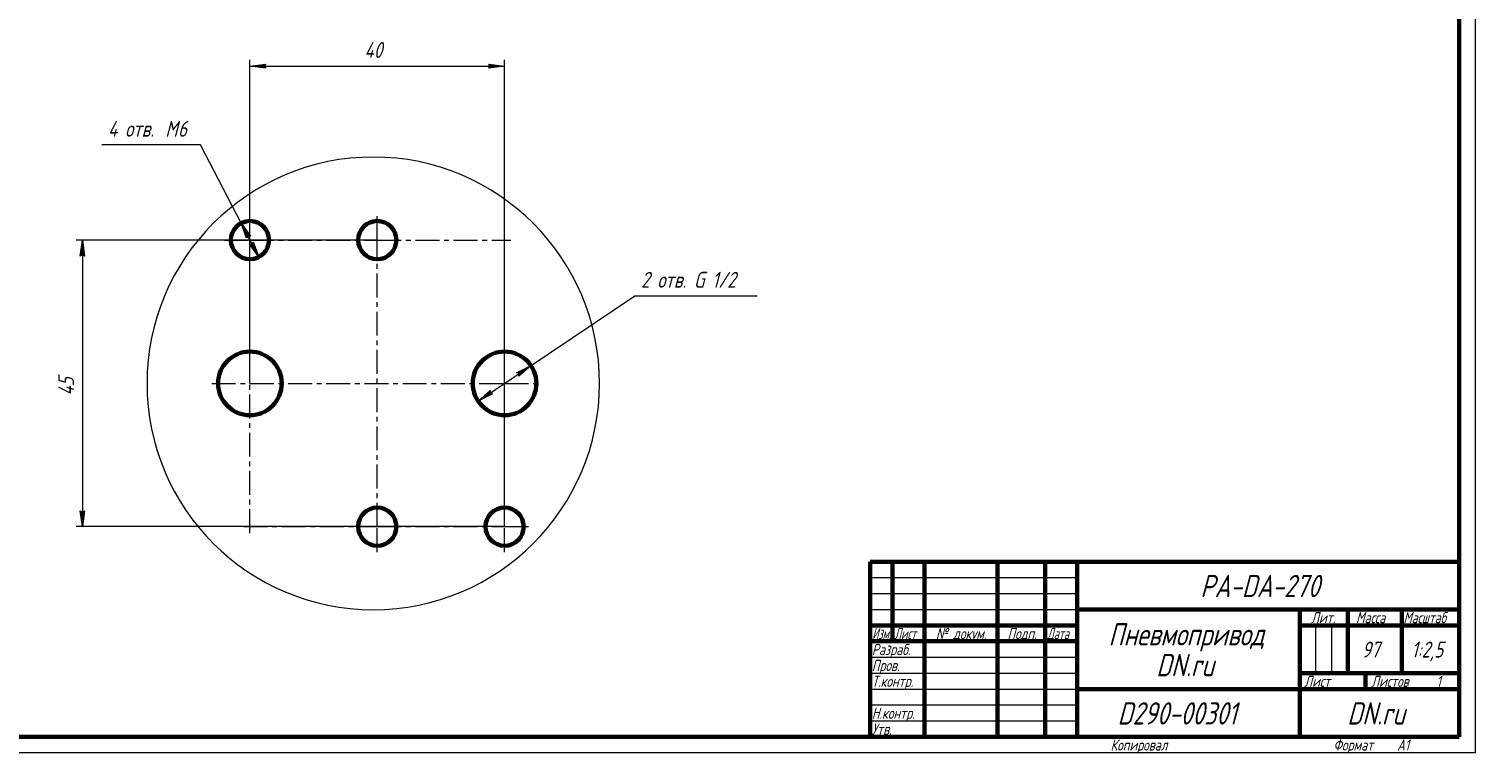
# Model space of a CAD drawing. Header units: millimetres. Extents: x 0 to 841, y 0 to 594.
# Tile 16 of 27: x 387 to 841, y 0 to 227. Entities that reach past the tile are written whole.
import ezdxf

# ---------------------------------------------------------------- set-up
doc = ezdxf.new("R2010")
doc.units = ezdxf.units.MM
for name, pattern in [('K5LT_AXLED', [12, 7.5, -1.5, 1.5, -1.5]), ('K5LT_BASIC', [0]), ('K5LT_THIN', [0]), ('K5LT_THIN_INCLUDED_TO_HATCHING', [0])]:
    doc.linetypes.add(name, pattern=pattern)
doc.layers.add('Системный слой', color=7, linetype='Continuous')
doc.layers.add('Системный слой (1)', color=7, linetype='Continuous', true_color=0x6c6c6c)
doc.styles.add('KDIMTEXTSTYLE', font='txt', dxfattribs={"width": 0.96, "oblique": 15, "height": 5})
doc.styles.add('KTEXTSTYLE', font='txt', dxfattribs={"width": 0.96, "height": 5})
doc.dimstyles.new('KDIMSTYLE (2.00)', dxfattribs={"dimtxt": 5, "dimasz": 1, "dimexe": 2, "dimexo": 0, "dimgap": 1, "dimtad": 1, "dimlfac": 0.5, "dimtxsty": 'KDIMTEXTSTYLE', "dimsah": 1, "dimcen": 0, "dimdle": 1, "dimadec": 0, "dimazin": 0, "dimtfac": 0.667, "dimtmove": 0, "dimatfit": 3, "dimfxl": 1, "dimtvp": 1, "dimtolj": 1, "dimtzin": 0, "dimarcsym": 0})

# ---------------------------------------------------------------- blocks, each defined once
blk = doc.blocks.new('U106')
at = {"layer": 'Системный слой (1)', "color": 7, "linetype": 'K5LT_THIN_INCLUDED_TO_HATCHING', "lineweight": 18}
for start, end in [(0, 180), (180, 0)]:
    blk.add_arc((494.89, 116), 71.08, start, end, dxfattribs=at)
blk = doc.blocks.new('D17')
at = {"layer": 'Системный слой (1)'}
for points in [[(540.65, 118.23), (544.44, 121.57), (539.92, 119.33), (540.7, 119.06)], [(527.85, 110.43), (532.37, 112.67), (531.59, 112.94), (531.64, 113.77)]]:
    blk.add_hatch(color=7, dxfattribs=at).paths.add_polyline_path(points)
at = {"layer": 'Системный слой (1)', "color": 7, "linetype": 'K5LT_THIN', "lineweight": 18}
for p, q in [((527.85, 110.43), (544.44, 121.57)), ((539.92, 119.33), (544.44, 121.57)), ((540.7, 119.06), (539.92, 119.33)), ((544.44, 121.57), (540.65, 118.23)), ((540.65, 118.23), (540.7, 119.06)), ((527.85, 110.43), (531.64, 113.77)), ((531.64, 113.77), (531.59, 112.94)), ((532.37, 112.67), (527.85, 110.43)), ((531.59, 112.94), (532.37, 112.67))]:
    blk.add_line(p, q, dxfattribs=at)
blk.add_wipeout([(579.02, 144.44), (579.02, 151.82), (612.13, 151.82), (612.13, 144.44)]).dxf.layer = 'Системный слой (1)'
for p, q in [((544.44, 121.57), (577.02, 143.44)), ((577.02, 143.44), (615.51, 143.44))]:
    blk.add_line(p, q, dxfattribs=at)
at = {"layer": 'Системный слой (1)', "color": 7, "insert": (579.02, 151.03), "char_height": 5, "attachment_point": 1, "style": 'KTEXTSTYLE'}
blk.add_mtext('\\fArial|b0|c204|p34;\\H5.0;\\W1.000;\\Q15;\\fGOST Type AU|b0|i0|c204|p34;\\Q15;\\W0.960;2 отв. G 1/2', dxfattribs=at)
blk = doc.blocks.new('KDIMARROW_01')
at = {"layer": 'Системный слой'}
blk.add_hatch(color=0, dxfattribs=at).paths.add_polyline_path([(0, 0), (-5, 0.66), (-4.5, 0), (-5, -0.66)])
at = {"layer": 'Системный слой', "color": 0, "linetype": 'K5LT_THIN', "lineweight": 18}
for p, q in [((-4.5, 0), (-5, 0.66)), ((-5, 0.66), (0, 0)), ((0, 0), (-5, -0.66)), ((-5, -0.66), (-4.5, 0))]:
    blk.add_line(p, q, dxfattribs=at)
at = {"layer": 'Системный слой (1)', "color": 0, "linetype": 'K5LT_THIN', "lineweight": 18}
blk.add_line((221.44, 125.44), (221.04, 125.44), dxfattribs=at)
blk = doc.blocks.new('D18')
at = {"layer": 'Системный слой (1)'}
for points in [[(456.14, 215.61), (461.14, 216.27), (460.64, 215.61), (461.14, 214.95)], [(536.14, 215.61), (531.14, 216.27), (531.64, 215.61), (531.14, 214.95)]]:
    blk.add_hatch(color=7, dxfattribs=at).paths.add_polyline_path(points)
at = {"layer": 'Системный слой (1)', "color": 7, "linetype": 'K5LT_THIN', "lineweight": 18}
for p, q in [((456.14, 116), (456.14, 217.61)), ((456.14, 215.61), (461.14, 216.27)), ((461.14, 214.95), (456.14, 215.61)), ((461.14, 216.27), (460.64, 215.61)), ((460.64, 215.61), (461.14, 214.95)), ((531.64, 215.61), (531.14, 216.27)), ((531.14, 216.27), (536.14, 215.61)), ((536.14, 215.61), (531.14, 214.95)), ((531.14, 214.95), (531.64, 215.61)), ((536.14, 71), (536.14, 217.61))]:
    blk.add_line(p, q, dxfattribs=at)
blk.add_wipeout([(492.13, 216.61), (492.13, 223.99), (499.84, 223.99), (499.84, 216.61)]).dxf.layer = 'Системный слой (1)'
blk.add_line((456.14, 215.61), (536.14, 215.61), dxfattribs=at)
at = {"layer": 'Системный слой (1)', "color": 7, "insert": (492.13, 223.2), "char_height": 5, "attachment_point": 1, "style": 'KTEXTSTYLE'}
blk.add_mtext('\\fArial|b0|c204|p34;\\H5.0;\\W1.000;\\Q15;\\fGOST Type AU|b0|i0|c204|p34;\\Q15;\\W0.960;40', dxfattribs=at)
blk = doc.blocks.new('D19')
at = {"layer": 'Системный слой (1)'}
for points in [[(404.17, 156), (403.51, 161), (402.85, 156), (403.51, 156.5)], [(403.51, 71), (404.17, 76), (403.51, 75.5), (402.85, 76)]]:
    blk.add_hatch(color=7, dxfattribs=at).paths.add_polyline_path(points)
at = {"layer": 'Системный слой (1)', "color": 7, "linetype": 'K5LT_THIN', "lineweight": 18}
for p, q in [((496.14, 161), (401.51, 161)), ((402.85, 156), (403.51, 161)), ((403.51, 161), (404.17, 156)), ((403.51, 156.5), (402.85, 156)), ((404.17, 156), (403.51, 156.5)), ((403.51, 71), (402.85, 76)), ((402.85, 76), (403.51, 75.5)), ((403.51, 75.5), (404.17, 76)), ((404.17, 76), (403.51, 71)), ((536.14, 71), (401.51, 71))]:
    blk.add_line(p, q, dxfattribs=at)
blk.add_wipeout([(402.51, 112.18), (395.13, 112.18), (395.13, 119.51), (402.51, 119.51)]).dxf.layer = 'Системный слой (1)'
blk.add_line((403.51, 161), (403.51, 71), dxfattribs=at)
at = {"layer": 'Системный слой (1)', "color": 7, "insert": (395.92, 112.18), "char_height": 5, "attachment_point": 1, "rotation": 90, "style": 'KTEXTSTYLE'}
blk.add_mtext('\\fArial|b0|c204|p34;\\H5.0;\\W1.000;\\Q15;\\fGOST Type AU|b0|i0|c204|p34;\\Q15;\\W0.960;45', dxfattribs=at)
blk = doc.blocks.new('D20')
at = {"layer": 'Системный слой (1)'}
for points in [[(456.27, 162.19), (453.38, 166.33), (455.1, 161.58), (455.45, 162.33)], [(458.91, 155.67), (457.19, 160.41), (456.84, 159.67), (456.02, 159.81)]]:
    blk.add_hatch(color=7, dxfattribs=at).paths.add_polyline_path(points)
at = {"layer": 'Системный слой (1)', "color": 7, "linetype": 'K5LT_THIN', "lineweight": 18}
for p, q in [((453.38, 166.33), (440.66, 190.87)), ((453.38, 166.33), (456.27, 162.19)), ((455.1, 161.58), (453.38, 166.33)), ((458.91, 155.67), (453.38, 166.33)), ((455.45, 162.33), (455.1, 161.58)), ((456.27, 162.19), (455.45, 162.33)), ((458.91, 155.67), (456.02, 159.81)), ((456.02, 159.81), (456.84, 159.67)), ((456.84, 159.67), (457.19, 160.41)), ((457.19, 160.41), (458.91, 155.67))]:
    blk.add_line(p, q, dxfattribs=at)
blk.add_wipeout([(411.58, 191.87), (411.58, 199.25), (437.58, 199.25), (437.58, 191.87)]).dxf.layer = 'Системный слой (1)'
blk.add_line((440.66, 190.87), (409.58, 190.87), dxfattribs=at)
at = {"layer": 'Системный слой (1)', "color": 7, "char_height": 5, "attachment_point": 1, "style": 'KTEXTSTYLE'}
for s, insert in [('\\fArial|b0|c204|p34;\\H5.0;\\W1.000;\\Q15;\\fGOST Type AU|b0|i0|c204|p34;\\Q15;\\W0.960;4 отв. ', (411.58, 198.45)), ('\\fArial|b0|c204|p34;\\H5.0;\\W1.000;\\Q15;\\fGOST Type AU|b0|i0|c204|p34;\\Q15;\\W0.960;M', (429.57, 198.45)), ('\\fArial|b0|c204|p34;\\H5.0;\\W1.000;\\Q15;\\fGOST Type AU|b0|i0|c204|p34;\\Q15;\\W0.960;6', (433.54, 198.45))]:
    blk.add_mtext(s, dxfattribs=dict(at, insert=insert))
blk = doc.blocks.new('U107')
at = {"layer": 'Системный слой (1)', "color": 30, "linetype": 'K5LT_AXLED', "lineweight": 18, "true_color": 0xff8000}
for p, q in [((456.14, 161), (456.14, 169)), ((496.14, 161), (496.14, 169)), ((448.14, 161), (456.14, 161)), ((456.14, 116), (456.14, 161)), ((456.14, 161), (496.14, 161)), ((496.14, 161), (538.14, 161)), ((496.14, 71), (496.14, 161)), ((536.14, 116), (536.14, 163)), ((444.16, 116), (456.14, 116)), ((456.14, 69), (456.14, 116)), ((456.14, 116), (536.14, 116)), ((536.14, 116), (548.13, 116)), ((536.14, 71), (536.14, 116)), ((454.14, 71), (496.14, 71)), ((496.14, 63), (496.14, 71)), ((496.14, 71), (536.14, 71)), ((536.14, 63), (536.14, 71)), ((536.14, 71), (544.14, 71))]:
    blk.add_line(p, q, dxfattribs=at)
blk = doc.blocks.new('U108')
at = {"color": 7, "linetype": 'K5LT_THIN', "lineweight": 18}
for p, q in [((841, 594), (841, 0)), ((651, 55), (716, 55)), ((651, 50), (716, 50)), ((651, 45), (716, 45)), ((790.96, 25), (790.96, 40)), ((795.98, 25), (795.98, 40)), ((651, 30), (716, 30)), ((651, 25), (716, 25)), ((651, 20), (716, 20)), ((651, 15), (716, 15)), ((651, 10), (716, 10)), ((841, 0), (0, 0))]:
    blk.add_line(p, q, dxfattribs=at)
at = {"color": 150, "linetype": 'K5LT_BASIC', "lineweight": 60, "true_color": 0x0080ff}
for p, q in [((836, 589), (836, 5)), ((651, 60), (836, 60)), ((651, 5), (651, 60)), ((658, 35), (658, 60)), ((668, 5), (668, 60)), ((691, 5), (691, 60)), ((706, 5), (706, 60)), ((716, 5), (716, 60)), ((716, 45), (836, 45)), ((786, 5), (786, 45)), ((801, 25), (801, 45)), ((818, 25), (818, 45)), ((651, 40), (716, 40)), ((786, 40), (801, 40)), ((801, 40), (836, 40)), ((651, 35), (716, 35)), ((786, 25), (836, 25)), ((806.57, 20), (806.57, 25)), ((716, 20), (786, 20)), ((786, 20), (836, 20)), ((836, 5), (20, 5))]:
    blk.add_line(p, q, dxfattribs=at)
at = {"color": 7, "attachment_point": 1, "style": 'KTEXTSTYLE'}
for s, insert, char_height in [('\\fArial|b0|c204|p34;\\H5.0;\\W1.000;\\Q15;\\fGOST Type AU|b0|i0|c204|p34;\\Q15;\\W0.960;\\H7.00;PA-DA-270', (754.72, 55.86), 7), ('\\fArial|b0|c204|p34;\\H5.0;\\W1.000;\\Q15;\\fGOST Type AU|b0|i0|c204|p34;\\Q15;\\W0.960;\\H3.50;Лит.', (789.47, 44.18), 3.5), ('\\fArial|b0|c204|p34;\\H5.0;\\W1.000;\\Q15;\\fGOST Type AU|b0|i0|c204|p34;\\Q15;\\W0.960;\\H3.50;Масса', (803.58, 44.18), 3.5), ('\\fArial|b0|c204|p34;\\H5.0;\\W1.000;\\Q15;\\fGOST Type AU|b0|i0|c204|p34;\\Q15;\\W0.926;\\H3.50;Масштаб', (818.52, 44.18), 3.5), ('\\fArial|b0|c204|p34;\\H5.0;\\W1.000;\\Q15;\\fGOST Type AU|b0|i0|c204|p34;\\Q15;\\W0.786;\\H3.50;Изм.', (651.62, 39.18), 3.5), ('\\fArial|b0|c204|p34;\\H5.0;\\W1.000;\\Q15;\\fGOST Type AU|b0|i0|c204|p34;\\Q15;\\W0.800;\\H3.50;Лист', (658.61, 39.18), 3.5), ('\\fArial|b0|c204|p34;\\H5.0;\\W1.000;\\Q15;\\fGOST Type AU|b0|i0|c204|p34;\\Q15;\\W0.960;\\H3.50;№ докум.', (671.63, 39.18), 3.5), ('\\fArial|b0|c204|p34;\\H5.0;\\W1.000;\\Q15;\\fGOST Type AU|b0|i0|c204|p34;\\Q15;\\W0.960;\\H3.50;Подп.', (694.1, 39.18), 3.5), ('\\fArial|b0|c204|p34;\\H5.0;\\W1.000;\\Q15;\\fGOST Type AU|b0|i0|c204|p34;\\Q15;\\W0.800;\\H3.50;Дата', (706.61, 39.18), 3.5), ('\\fArial|b0|c204|p34;\\H5.0;\\W1.000;\\Q15;\\fGOST Type AU|b0|i0|c204|p34;\\Q15;\\W0.960;\\H7.00;Пневмопривод', (725.83, 40.69), 7), ('\\fArial|b0|c204|p34;\\H5.0;\\W1.000;\\Q15;\\fGOST Type AU|b0|i0|c204|p34;\\Q15;\\W0.960;\\H3.50;Разраб.', (651.5, 34.18), 3.5), ('\\fArial|b0|c204|p34;\\H5.0;\\W1.000;\\Q15;\\fGOST Type AU|b0|i0|c204|p34;\\Q15;\\W0.960;97', (805.42, 34.9), 5), ('\\fArial|b0|c204|p34;\\H5.0;\\W1.000;\\Q15;\\fGOST Type AU|b0|i0|c204|p34;\\Q15;\\W0.960;{\\c16711680;1:2,5}', (821, 34.9), 5), ('\\fArial|b0|c204|p34;\\H5.0;\\W1.000;\\Q15;\\fGOST Type AU|b0|i0|c204|p34;\\Q15;\\W0.960;\\H3.50;Пров.', (651.5, 29.18), 3.5), ('\\fArial|b0|c204|p34;\\H5.0;\\W1.000;\\Q15;\\fGOST Type AU|b0|i0|c204|p34;\\Q15;\\W0.960;\\H7.00;DN.ru', (740.84, 31.02), 7), ('\\fArial|b0|c204|p34;\\H5.0;\\W1.000;\\Q15;\\fGOST Type AU|b0|i0|c204|p34;\\Q15;\\W0.960;\\H3.50;Т.контр.', (651.5, 24.18), 3.5), ('\\fArial|b0|c204|p34;\\H5.0;\\W1.000;\\Q15;\\fGOST Type AU|b0|i0|c204|p34;\\Q15;\\W0.960;\\H3.50;Лист', (787.32, 24.18), 3.5), ('\\fArial|b0|c204|p34;\\H5.0;\\W1.000;\\Q15;\\fGOST Type AU|b0|i0|c204|p34;\\Q15;\\W0.960;\\H3.50;Листов', (808.36, 24.18), 3.5), ('\\fArial|b0|c204|p34;\\H5.0;\\W1.000;\\Q15;\\fGOST Type AU|b0|i0|c204|p34;\\Q15;\\W0.960;\\H3.50;1', (828.91, 24.18), 3.5), ('\\fArial|b0|c204|p34;\\H5.0;\\W1.000;\\Q15;\\fGOST Type AU|b0|i0|c204|p34;\\Q15;\\W0.960;\\H3.50;Н.контр.', (651.5, 14.18), 3.5), ('\\fArial|b0|c204|p34;\\H5.0;\\W1.000;\\Q15;\\fGOST Type AU|b0|i0|c204|p34;\\Q15;\\W0.960;\\H7.00;D290-00301', (728.7, 15.86), 7), ('\\fArial|b0|c204|p34;\\H5.0;\\W1.000;\\Q15;\\fGOST Type AU|b0|i0|c204|p34;\\Q15;\\W0.960;\\H7.00;DN.ru', (800.84, 15.86), 7), ('\\fArial|b0|c204|p34;\\H5.0;\\W1.000;\\Q15;\\fGOST Type AU|b0|i0|c204|p34;\\Q15;\\W0.960;\\H3.50;Утв.', (651.5, 9.18), 3.5), ('\\fArial|b0|c204|p34;\\H5.0;\\W1.000;\\Q15;\\fGOST Type AU|b0|i0|c204|p34;\\Q15;\\W0.960;\\H3.50;Копировал', (726.5, 4.18), 3.5), ('\\fArial|b0|c204|p34;\\H5.0;\\W1.000;\\Q15;\\fGOST Type AU|b0|i0|c204|p34;\\Q15;\\W0.960;\\H3.50;Формат', (796.5, 4.18), 3.5), ('\\fArial|b0|c204|p34;\\H5.0;\\W1.000;\\Q15;\\fGOST Type AU|b0|i0|c204|p34;\\Q15;\\W0.960;\\H3.50;A1', (816.5, 4.18), 3.5)]:
    blk.add_mtext(s, dxfattribs=dict(at, insert=insert, char_height=char_height))

msp = doc.modelspace()

# ---------------------------------------------------------------- linework, layer by layer
at = {"layer": 'Системный слой (1)', "color": 150, "linetype": 'K5LT_BASIC', "lineweight": 60, "true_color": 0x0080ff}
for centre, radius in [((456.1449, 160.9996), 6), ((496.1449, 160.9996), 6), ((456.1449, 115.9996), 9.9889), ((536.1449, 115.9996), 9.9889), ((496.1449, 70.9996), 6), ((536.1449, 70.9996), 6)]:
    msp.add_circle(centre, radius, dxfattribs=at)

# ---------------------------------------------------------------- block references
at = {"layer": 'Системный слой (1)'}
msp.add_blockref('U106', (0, 0), dxfattribs=at)

# ---------------------------------------------------------------- next in the draw order: dimensions: what is measured, and where the dimension line sits
at = {"layer": 'Системный слой (1)', "color": 7}
dim = msp.add_diameter_dim_2p(p1=(531.9983, 113.2158), p2=(540.2916, 118.7835), text='\\fGOST Type AU|b0|c204|p34;\\H5.0;\\W0.960;\\Q15;\\fGOST Type AU|b0|i0|c204|p34;\\Q15;2 отв. \\fGOST Type AU|b0|c204|p34;\\H5.0;\\W0.960;\\Q15;\\fGOST Type AU|b0|c204|p34;\\H5.0;\\W0.960;\\Q15;\\fGOST Type AU|b0|i0|c204|p34;\\Q15;G 1/2', dimstyle='KDIMSTYLE (2.00)', override={"dimtih": 1, "dimtoh": 1, "dimblk1": 'KDIMARROW_01', "dimblk2": 'KDIMARROW_01', "dimclrt": 7, "dimtmove": 1, "dimatfit": 2, "dimtolj": 1}, dxfattribs=at)
dim.commit()
dim.dimension.update_dxf_attribs({"geometry": 'D17', "text_midpoint": (579.0166, 143.4387), "dimtype": 163})

# ---------------------------------------------------------------- next in the draw order: dimensions: what is measured, and where the dimension line sits
dim = msp.add_linear_dim(base=(456.1449, 215.6108), p1=(536.1449, 70.9996), p2=(456.1449, 115.9996), dimstyle='KDIMSTYLE (2.00)', override={"dimexo": 0, "dimpost": '\\fGOST Type AU|b0|c204|p34;\\H5.0;\\W0.960;\\Q15;<>', "dimblk1": 'KDIMARROW_01', "dimblk2": 'KDIMARROW_01', "dimse1": 0, "dimse2": 0, "dimclrt": 7, "dimtol": 1, "dimtp": 0, "dimtm": 0, "dimtdec": 5, "dimtolj": 1}, dxfattribs=at)
dim.commit()
dim.dimension.update_dxf_attribs({"geometry": 'D18', "text_midpoint": (496.1449, 215.6108), "dimtype": 160})

# ---------------------------------------------------------------- next in the draw order: dimensions: what is measured, and where the dimension line sits
dim = msp.add_linear_dim(base=(403.5083, 160.9996), p1=(536.1449, 70.9996), p2=(496.1449, 160.9996), angle=90, dimstyle='KDIMSTYLE (2.00)', override={"dimexo": 0, "dimpost": '\\fGOST Type AU|b0|c204|p34;\\H5.0;\\W0.960;\\Q15;<>', "dimblk1": 'KDIMARROW_01', "dimblk2": 'KDIMARROW_01', "dimse1": 0, "dimse2": 0, "dimclrt": 7, "dimtol": 1, "dimtp": 0, "dimtm": 0, "dimtdec": 5, "dimtolj": 1}, dxfattribs=at)
dim.commit()
dim.dimension.update_dxf_attribs({"geometry": 'D19', "text_midpoint": (403.5083, 115.9996), "dimtype": 160})

# ---------------------------------------------------------------- next in the draw order: dimensions: what is measured, and where the dimension line sits
dim = msp.add_diameter_dim_2p(p1=(457.5256, 158.3362), p2=(454.7643, 163.6631), dimstyle='KDIMSTYLE (2.00)', override={"dimtih": 1, "dimtoh": 1, "dimpost": '\\fGOST Type AU|b0|c204|p34;\\H5.0;\\W0.960;\\Q15;\\fGOST Type AU|b0|i0|c204|p34;\\Q15;4 отв. \\fGOST Type AU|b0|c204|p34;\\H5.0;\\W0.960;\\Q15;М<>', "dimblk1": 'KDIMARROW_01', "dimblk2": 'KDIMARROW_01', "dimclrt": 7, "dimtol": 1, "dimtp": 0, "dimtm": 0, "dimtdec": 5, "dimtmove": 1, "dimatfit": 2, "dimtolj": 1}, dxfattribs=at)
dim.commit()
dim.dimension.update_dxf_attribs({"geometry": 'D20', "text_midpoint": (438.663, 190.8669), "dimtype": 163})

# ---------------------------------------------------------------- next in the draw order: block references
msp.add_blockref('U108', (0, 0))
at = {"layer": 'Системный слой (1)'}
msp.add_blockref('U107', (0, 0), dxfattribs=at)

doc.saveas('drawing.dxf')
